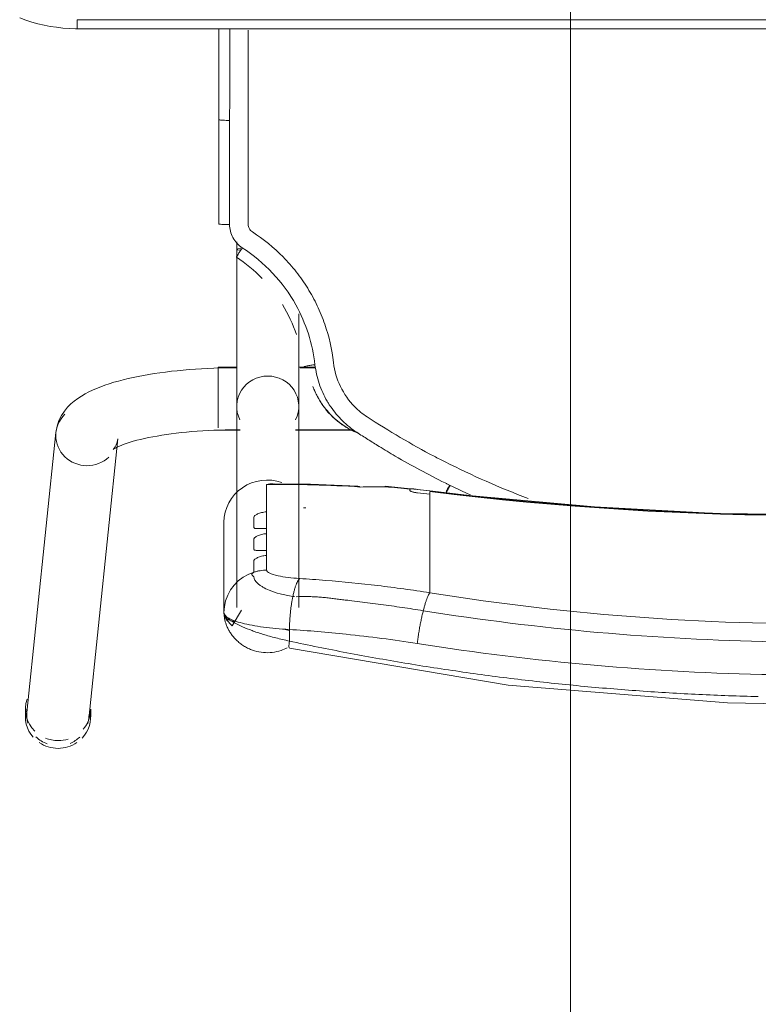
# Model space of a CAD drawing. Header units: metres. Extents: x 2.9 to 42.3, y -72.9 to -49.3.
# Tile 118 of 256: x 5.832 to 6.078, y -61.451 to -61.122. Entities that reach past the tile are written whole.
import ezdxf

# ---------------------------------------------------------------- set-up
doc = ezdxf.new("R2010")
doc.units = ezdxf.units.M
doc.layers.add('G-ANNO-SYMB', color=7, linetype='Continuous', lineweight=9)
doc.layers.add('I-FURN', color=7, linetype='Continuous', lineweight=18)

# ---------------------------------------------------------------- blocks, each defined once
blk = doc.blocks.new('ConjuntoParaAlunoTamanho6 - CJA06_ConjuntoParaAlunoTamanho6-V28-2PAV')
at = {"layer": 'I-FURN', "color": 253, "true_color": 0xaaaaaa}
for p, q in [((0.24321, 0.29526), (0.23354, 0.20182)), ((0.24254, 0.29456), (0.24254, 0.29197)), ((0.25413, 0.19969), (0.2638, 0.29312)), ((0.2643, 0.29197), (0.2643, 0.29456)), ((0.1981, 0.22964), (0.1981, 0.25969)), ((0.17315, 0.25812), (0.17315, 0.19097)), ((0.19385, 0.19097), (0.19385, 0.25812)), ((0.12943, 0.2438), (0.12943, 0.25317)), ((0.17457, 0.25441), (0.17513, 0.25435)), ((0.1959, 0.25221), (0.19685, 0.25395)), ((0.19685, 0.25395), (0.19754, 0.2558)), ((0.19471, 0.25062), (0.1959, 0.25221)), ((0.12943, 0.24214), (0.12943, 0.2438)), ((0.12943, 0.24214), (0.12943, 0.23653)), ((0.18386, 0.23904), (0.18386, 0.24073)), ((0.12943, 0.23653), (0.12943, 0.23486)), ((0.12943, 0.23486), (0.12943, 0.22925)), ((0.18386, 0.23176), (0.18386, 0.23345)), ((0.12943, 0.22759), (0.12943, 0.22925)), ((0.12943, 0.22759), (0.12943, 0.22197)), ((0.18386, 0.21701), (0.18386, 0.22617)), ((0.12943, 0.22031), (0.12943, 0.22197)), ((0.12946, 0.21915), (0.14434, 0.21757)), ((0.17944, 0.21689), (0.18173, 0.21678)), ((0.17429, 0.19894), (0.15474, 0.19894)), ((0.17429, 0.19879), (0.15494, 0.19879)), ((0.2, 0.19894), (0.19271, 0.19894)), ((0.19385, 0.19879), (0.19271, 0.19879)), ((0.19385, 0.19845), (0.19385, 0.19879)), ((0.19385, 0.19764), (0.19385, 0.19845)), ((0.2, 0.1938), (0.2, 0.19814)), ((0.19385, 0.1916), (0.19385, 0.19367)), ((0.2, 0.18573), (0.2, 0.19364)), ((0.19385, 0.18582), (0.19385, 0.18688)), ((0.19385, 0.18371), (0.19385, 0.18582)), ((0.2, 0.17794), (0.2, 0.1856)), ((0.16757, 0.17809), (0.17268, 0.17809)), ((0.1676, 0.17794), (0.17323, 0.17794)), ((0.19377, 0.17794), (0.2, 0.17794)), ((0.19385, 0.17809), (0.19385, 0.18059)), ((0.19385, 0.13604), (0.19385, 0.13857)), ((0.19983, 0.13021), (0.19982, 0.0953)), ((0.19982, 0.06497), (0.19982, 0.0953)), ((0.247, 0.06497), (-0.247, 0.06497)), ((0.247, 0.06497), (-0.247, 0.06497)), ((0.247, 0.06497), (0.247, 0.06197))]:
    blk.add_line(p, q, dxfattribs=at)
at = {"layer": 'I-FURN', "color": 253, "true_color": 0xaaaaaa, "flags": 128}
for points in [[(0.17623, 0.27161), (0.10331, 0.28398), (0.03018, 0.28985), (0.0001, 0.2904)], [(0.17627, 0.2654), (0.17627, 0.26637), (0.17627, 0.26734), (0.17627, 0.26831), (0.17627, 0.26928)], [(0.1981, 0.25971), (0.19792, 0.26092), (0.19739, 0.26208), (0.1954, 0.2642), (0.19227, 0.25896)], [(0.19754, 0.2558), (0.19796, 0.25773), (0.1981, 0.25969)], [(0.1981, 0.25971), (0.1981, 0.2522), (0.1981, 0.24468)], [(0.1981, 0.22964), (0.1981, 0.23715), (0.1981, 0.24467), (0.1981, 0.25218), (0.1981, 0.25969)], [(0.19172, 0.24799), (0.19331, 0.2492), (0.19471, 0.25062)], [(0.1881, 0.24628), (0.18997, 0.24701), (0.19172, 0.24799)], [(0.18386, 0.24073), (0.18386, 0.24195), (0.18386, 0.24317), (0.18386, 0.24439), (0.18386, 0.24561)], [(0.1881, 0.24628), (0.1881, 0.24532), (0.1881, 0.24435), (0.1881, 0.24339), (0.1881, 0.24243)], [(0.18386, 0.23345), (0.18386, 0.23485), (0.18386, 0.23624), (0.18386, 0.23764), (0.18386, 0.23904)], [(0.1881, 0.23868), (0.1881, 0.2378), (0.1881, 0.23692), (0.1881, 0.23603), (0.1881, 0.23515)], [(0.18386, 0.22617), (0.18386, 0.22757), (0.18386, 0.22897), (0.18386, 0.23036), (0.18386, 0.23176)], [(0.1881, 0.23141), (0.1881, 0.23052), (0.1881, 0.22964), (0.1881, 0.22876), (0.1881, 0.22787)], [(-0.12926, 0.21915), (-0.08865, 0.22342), (-0.0479, 0.2261), (-0.00707, 0.22717), (0.03376, 0.22666), (0.07455, 0.22454), (0.11521, 0.22083), (0.12946, 0.21915)], [(0.12943, 0.21937), (0.12943, 0.21961), (0.12943, 0.21984), (0.12943, 0.22007), (0.12943, 0.22031)], [(0.1361, 0.21901), (0.1361, 0.21893), (0.1361, 0.21886), (0.1361, 0.21878), (0.1361, 0.2187)], [(0.15351, 0.21761), (0.16928, 0.2169), (0.18131, 0.21677)], [(0.18173, 0.21678), (0.18279, 0.21686), (0.18386, 0.21701)], [(0.23507, 0.20536), (0.23501, 0.20531), (0.23482, 0.20518), (0.23451, 0.20499), (0.23408, 0.20476), (0.23355, 0.20449), (0.23291, 0.2042), (0.23217, 0.20389), (0.23133, 0.20358), (0.23041, 0.20326), (0.22941, 0.20294), (0.22832, 0.20262), (0.22717, 0.2023), (0.22594, 0.20199), (0.22464, 0.20169), (0.22328, 0.2014), (0.22186, 0.20112), (0.22039, 0.20086), (0.21886, 0.2006), (0.21729, 0.20036), (0.21567, 0.20014), (0.214, 0.19993), (0.2123, 0.19973), (0.21057, 0.19956), (0.2088, 0.1994), (0.207, 0.19926), (0.20518, 0.19913), (0.20334, 0.19903), (0.20148, 0.19894), (0.19961, 0.19888), (0.19772, 0.19883), (0.19583, 0.1988), (0.19394, 0.19879), (0.19385, 0.19879)], [(0.23354, 0.20182), (0.23373, 0.20287), (0.23403, 0.20376), (0.23437, 0.20445), (0.23469, 0.20492), (0.23492, 0.20521), (0.23505, 0.20534), (0.23507, 0.20536)], [(0.25413, 0.19969), (0.25375, 0.19762), (0.25311, 0.19572), (0.25226, 0.19403), (0.25129, 0.19256), (0.25023, 0.19128), (0.24913, 0.19017), (0.24799, 0.18919), (0.24683, 0.18832), (0.24563, 0.18753), (0.24441, 0.18681), (0.24316, 0.18615), (0.24188, 0.18553), (0.24055, 0.18496), (0.23919, 0.18441), (0.23778, 0.1839), (0.23633, 0.18341), (0.23483, 0.18295), (0.2333, 0.18251), (0.23171, 0.1821), (0.23008, 0.1817), (0.22841, 0.18133), (0.2267, 0.18098), (0.22495, 0.18064), (0.22315, 0.18033), (0.22132, 0.18004), (0.21946, 0.17976), (0.21756, 0.17951), (0.21562, 0.17928), (0.21366, 0.17906), (0.21168, 0.17887), (0.20967, 0.1787), (0.20763, 0.17855), (0.20558, 0.17842), (0.20352, 0.17831), (0.20144, 0.17823), (0.19935, 0.17816), (0.19725, 0.17811), (0.19515, 0.17809), (0.19385, 0.17809)], [(0.17315, 0.16015), (0.17315, 0.162), (0.17315, 0.16382), (0.17315, 0.1656), (0.17315, 0.16735), (0.17315, 0.16905), (0.17315, 0.17071), (0.17315, 0.17233), (0.17315, 0.1739), (0.17315, 0.17541), (0.17315, 0.17687), (0.17315, 0.17828), (0.17315, 0.17963), (0.17315, 0.18092), (0.17315, 0.18215), (0.17315, 0.18331), (0.17315, 0.18441), (0.17315, 0.18544), (0.17315, 0.1864), (0.17315, 0.18729), (0.17315, 0.1881), (0.17315, 0.18885), (0.17315, 0.18951), (0.17315, 0.19011), (0.17315, 0.19062), (0.17315, 0.19097)], [(0.19385, 0.19097), (0.19385, 0.19051), (0.19385, 0.18998), (0.19385, 0.18937), (0.19385, 0.18869), (0.19385, 0.18793), (0.19385, 0.1871), (0.19385, 0.18619), (0.19385, 0.18522), (0.19385, 0.18417), (0.19385, 0.18306), (0.19385, 0.18188), (0.19385, 0.18064), (0.19385, 0.17934), (0.19385, 0.17798), (0.19385, 0.17656), (0.19385, 0.17508), (0.19385, 0.17355), (0.19385, 0.17198), (0.19385, 0.17035), (0.19385, 0.16868), (0.19385, 0.16696), (0.19385, 0.16521), (0.19385, 0.16342), (0.19385, 0.16159), (0.19385, 0.15974), (0.19385, 0.15785), (0.19385, 0.15594), (0.19385, 0.15401), (0.19385, 0.15206), (0.19385, 0.15009), (0.19385, 0.14811), (0.19385, 0.14612), (0.19385, 0.14413), (0.19385, 0.14213), (0.19385, 0.14013), (0.19385, 0.13857)], [(0.16841, 0.18432), (0.16841, 0.18434), (0.16841, 0.18435), (0.16841, 0.18437), (0.16841, 0.18438)], [(0.19623, 0.13025), (0.19623, 0.12639), (0.19623, 0.12254), (0.19623, 0.11868), (0.19623, 0.11483), (0.19623, 0.11097), (0.19623, 0.10712), (0.19623, 0.10327), (0.19623, 0.09941), (0.19623, 0.09556)], [(0.2662, 0.06136), (0.26421, 0.06209), (0.2622, 0.06274), (0.26015, 0.06331), (0.25809, 0.06379), (0.25601, 0.0642), (0.25391, 0.06451), (0.25181, 0.06475), (0.24969, 0.0649), (0.24757, 0.06496), (0.247, 0.06497)], [(0.247, 0.06197), (0.1235, 0.06197), (0, 0.06197), (-0.1235, 0.06197), (-0.247, 0.06197)], [(-0.247, 0.06197), (-0.1235, 0.06197), (0, 0.06197), (0.1235, 0.06197), (0.247, 0.06197)]]:
    blk.add_lwpolyline(points, dxfattribs=at)
at = {"layer": 'I-FURN', "color": 253, "true_color": 0xaaaaaa}
for centre, major_axis, ratio, start_param, end_param in [((0.25351, 0.29419), (-0.01029, 0.00107), 0.967158, 5.223081, 5.597593), ((0.25342, 0.29456), (0.01088, 0), 0.965926, 1.570796, 2.182166), ((0.25342, 0.29197), (0.01088, 0), 0.965926, 1.581694, 1.883969), ((0.25342, 0.29456), (-0.01088, 0), 0.965926, 4.098128, 4.712389), ((0.25342, 0.29197), (0.01088, 0), 0.965926, 1.176355, 1.570796), ((0.25351, 0.29419), (-0.01029, 0.00107), 0.967158, 4.026797, 4.46746), ((0.25342, 0.29456), (0.01088, 0), 0.965926, 2.404321, 3.312013), ((0.25342, 0.29197), (0.01088, 0), 0.965926, 5.959867, 7.062609), ((0.25342, 0.29456), (0.01088, 0), 0.965926, 6.052088, 6.985956), ((0.25342, 0.29197), (0.01088, 0), 0.965926, 2.446266, 3.141593), ((0.25351, 0.29419), (-0.01029, 0.00107), 0.967158, 6.102343, 6.382991), ((0.25351, 0.29419), (-0.01029, 0.00107), 0.967158, 3.141593, 3.502975), ((0.0001, -0.77117), (1.0209, 0), 0.978148, 1.443771, 1.697822), ((0.0001, -0.77159), (1.0211, 0), 0.978148, 1.443771, 1.697822), ((0.1837, 0.22964), (0.0144, 0), 0.978148, 4.362105, 6.283185), ((0.17947, 0.60128), (0.385, 0), 0.978148, 4.689765, 4.691852), ((0.17947, 0.60356), (0.395, 0), 0.978148, 4.585364, 4.595996), ((0.17947, 0.60221), (0.3948, 0), 0.978148, 4.585364, 4.595936), ((0.17947, 0.60263), (0.395, 0), 0.978148, 4.602237, 4.623287), ((0.14521, 0.22754), (0.00087, 0.00996), 0.018501, 2.93296, 3.325659), ((0.17947, 0.60336), (0.395, 0), 0.978148, 4.644485, 4.723499), ((0.24383, 0.20075), (-0.01029, 0.00107), 0.967158, 4.812195, 5.597593), ((0.24383, 0.20075), (-0.01029, 0.00107), 0.967158, 3.241398, 4.812195), ((0.24383, 0.20075), (-0.01029, 0.00107), 0.967158, 2.456, 3.241398), ((0.1835, 0.19097), (0.01035, 0), 0.978148, 2.686587, 4.712389), ((0.1835, 0.19097), (0.01035, 0), 0.978148, 4.712389, 6.738191), ((0.1835, 0.13857), (0.01035, 0), 0.069756, 5.759587, 6.776353)]:
    blk.add_ellipse(centre, major_axis=major_axis, ratio=ratio, start_param=start_param, end_param=end_param, dxfattribs=at)
for points in [[(0.03973, 0.28708), (0.03313, 0.2874), (0.02653, 0.28763), (0.01992, 0.28779)], [(0.0595, 0.28591), (0.05292, 0.28638), (0.04633, 0.28677), (0.03973, 0.28708)], [(0.07921, 0.28427), (0.07265, 0.28489), (0.06608, 0.28544), (0.0595, 0.28591)], [(0.09885, 0.28217), (0.09232, 0.28294), (0.08577, 0.28365), (0.07921, 0.28427)], [(0.11839, 0.27961), (0.11189, 0.28054), (0.10538, 0.28139), (0.09885, 0.28217)], [(0.13782, 0.27661), (0.13136, 0.27768), (0.12489, 0.27868), (0.11839, 0.27961)], [(0.15712, 0.27316), (0.15071, 0.27438), (0.14427, 0.27553), (0.13782, 0.27661)], [(0.17627, 0.26928), (0.16991, 0.27065), (0.16353, 0.27194), (0.15712, 0.27316)], [(0.13164, 0.25914), (0.13175, 0.25959), (0.13198, 0.26053), (0.13231, 0.26203), (0.13262, 0.26359), (0.13292, 0.2652), (0.1332, 0.26684), (0.13344, 0.26848), (0.13359, 0.26956), (0.13366, 0.2701)], [(0.17627, 0.26928), (0.17633, 0.26966), (0.17642, 0.27037), (0.17644, 0.2712), (0.17636, 0.27149), (0.1763, 0.27156)], [(0.17513, 0.25435), (0.1752, 0.25471), (0.17534, 0.25544), (0.17553, 0.25659), (0.17571, 0.25778), (0.17586, 0.25902), (0.17599, 0.26028), (0.1761, 0.26156), (0.17618, 0.26285), (0.17624, 0.26413), (0.17626, 0.26498), (0.17627, 0.2654)], [(0.1981, 0.25969), (0.1981, 0.26035), (0.19703, 0.26165), (0.19239, 0.26338), (0.18523, 0.2647), (0.17934, 0.26523), (0.17627, 0.2654)], [(0.17811, 0.26528), (0.17751, 0.26545), (0.1769, 0.26561), (0.17629, 0.26577)], [(0.12943, 0.25317), (0.12952, 0.25327), (0.1297, 0.25353), (0.13, 0.25409), (0.13031, 0.25481), (0.13064, 0.25568), (0.13097, 0.2567), (0.1313, 0.25786), (0.13153, 0.2587), (0.13164, 0.25914)], [(0.17285, 0.2484), (0.17297, 0.2485), (0.1732, 0.24877), (0.17355, 0.24934), (0.17389, 0.25006), (0.17423, 0.25093), (0.17455, 0.25195), (0.17485, 0.25308), (0.17504, 0.25392), (0.17513, 0.25435)], [(0.18386, 0.24561), (0.18422, 0.24561), (0.18494, 0.24565), (0.18601, 0.24578), (0.18707, 0.24599), (0.18776, 0.24617), (0.1881, 0.24628)], [(0.12434, 0.2095), (0.11529, 0.21408), (0.10607, 0.21814), (0.09666, 0.22168)], [(0.11594, 0.2205), (0.11821, 0.21947), (0.12046, 0.21841), (0.1227, 0.21732)], [(0.1227, 0.21732), (0.12291, 0.21776), (0.12336, 0.21866), (0.12377, 0.21945), (0.12395, 0.2198)], [(0.12436, 0.21651), (0.12408, 0.21665), (0.12353, 0.21692), (0.12297, 0.21719), (0.1227, 0.21732)], [(0.12334, 0.21813), (0.12319, 0.21783), (0.12304, 0.21753), (0.12289, 0.21723)], [(0.12395, 0.21936), (0.12377, 0.21898), (0.12356, 0.21856), (0.12335, 0.21813)], [(0.1336, 0.21981), (0.13377, 0.21979), (0.1341, 0.21974), (0.13456, 0.21967), (0.13499, 0.21957), (0.13538, 0.21946), (0.13569, 0.21935), (0.13593, 0.21923), (0.13606, 0.21912), (0.1361, 0.21905), (0.1361, 0.21901)], [(0.1361, 0.2187), (0.1361, 0.21868), (0.13609, 0.21865), (0.13607, 0.21862), (0.13605, 0.2186)], [(0.14432, 0.21779), (0.14576, 0.21776), (0.1486, 0.21775), (0.15133, 0.21782), (0.15267, 0.21788)], [(0.15267, 0.21788), (0.1532, 0.21758), (0.15369, 0.21752), (0.15417, 0.21772)], [(0.14098, 0.20758), (0.13826, 0.20916), (0.13276, 0.21224), (0.12717, 0.21512), (0.12436, 0.21651)], [(0.12798, 0.20762), (0.12738, 0.20794), (0.12617, 0.20857), (0.12495, 0.20919), (0.12434, 0.2095)], [(0.1504, 0.19445), (0.14673, 0.19684), (0.13935, 0.20142), (0.13181, 0.20561), (0.12798, 0.20762)], [(0.14635, 0.20432), (0.14546, 0.20487), (0.14368, 0.20597), (0.14188, 0.20704), (0.14098, 0.20758)], [(0.15378, 0.19963), (0.15256, 0.20043), (0.1501, 0.202), (0.14762, 0.20355), (0.14638, 0.20431)], [(0.15863, 0.1971), (0.15703, 0.19822), (0.15531, 0.19916), (0.1535, 0.1999)], [(0.15374, 0.19972), (0.15472, 0.19931), (0.15575, 0.19881), (0.1568, 0.1982)], [(0.1625, 0.1911), (0.16134, 0.1928), (0.15869, 0.19594), (0.1555, 0.19851), (0.15378, 0.19963)], [(0.15448, 0.19112), (0.15386, 0.19174), (0.15256, 0.19292), (0.15114, 0.19396), (0.1504, 0.19445)], [(0.16156, 0.17636), (0.16124, 0.17915), (0.15968, 0.18454), (0.15645, 0.18912), (0.15448, 0.19112)], [(0.16371, 0.18924), (0.16352, 0.18955), (0.16313, 0.19018), (0.16271, 0.1908), (0.1625, 0.1911)], [(0.16501, 0.19076), (0.16537, 0.19026), (0.16604, 0.18925), (0.16695, 0.18767), (0.16775, 0.18603), (0.1682, 0.1849), (0.16841, 0.18432)], [(0.16774, 0.17706), (0.1675, 0.1792), (0.16656, 0.18343), (0.16479, 0.18738), (0.16371, 0.18924)], [(0.17146, 0.1778), (0.17147, 0.17776), (0.17128, 0.17766), (0.17046, 0.17746), (0.16921, 0.17725), (0.16823, 0.17712), (0.16774, 0.17706)], [(0.1786, 0.15703), (0.17667, 0.16018), (0.1751, 0.16355), (0.1739, 0.16704)], [(0.19391, 0.14119), (0.19084, 0.14321), (0.18795, 0.1456), (0.18537, 0.14827)], [(0.19199, 0.13805), (0.19225, 0.13846), (0.19278, 0.13928), (0.19344, 0.14033), (0.19385, 0.14103), (0.19393, 0.14119), (0.19391, 0.14119)], [(0.19623, 0.13025), (0.19622, 0.13104), (0.19604, 0.13255), (0.19519, 0.13473), (0.19383, 0.13663), (0.19265, 0.13762), (0.19199, 0.13805)], [(0.19, 0.13025), (0.19, 0.1305), (0.18994, 0.13099), (0.18966, 0.1317), (0.18922, 0.13231), (0.18884, 0.13263), (0.18863, 0.13277)], [(0.19, 0.09555), (0.19, 0.09868), (0.19, 0.10482), (0.19, 0.11314), (0.19, 0.12173), (0.19, 0.1274), (0.19, 0.13025)], [(0.19982, 0.1302), (0.19984, 0.13021), (0.19969, 0.13022), (0.19891, 0.13024), (0.1977, 0.13025), (0.19672, 0.13025), (0.19623, 0.13025)], [(0.19982, 0.1302), (0.19982, 0.12729), (0.19982, 0.12438), (0.19982, 0.12147)], [(0.19982, 0.09529), (0.19982, 0.1011), (0.19982, 0.11273), (0.19982, 0.12438), (0.19982, 0.1302)], [(0.19982, 0.11273), (0.19982, 0.10691), (0.19982, 0.1011), (0.19982, 0.09528)], [(0.19623, 0.09556), (0.19662, 0.09556), (0.19701, 0.09556), (0.19738, 0.09555)], [(0.19738, 0.09555), (0.19775, 0.09554), (0.1981, 0.09553), (0.19841, 0.09551)], [(0.19982, 0.0953), (0.19982, 0.0953), (0.19982, 0.09529), (0.19982, 0.09529)], [(0.19982, 0.06497), (0.19982, 0.07507), (0.19982, 0.08518), (0.19982, 0.09529)], [(0.19982, 0.07534), (0.19982, 0.07188), (0.19982, 0.06842), (0.19982, 0.06497)]]:
    blk.add_open_spline(points, degree=3, dxfattribs=at)
for points, knots in [([(-0.13346, 0.2701), (-0.0847, 0.2778), (0.00519, 0.28415), (0.09466, 0.27626), (0.13366, 0.2701)], [-1, -1, -1, -1, -0.444444, 0, 0, 0, 0]), ([(0.17699, 0.27153), (0.17765, 0.27187), (0.17927, 0.27255), (0.18196, 0.27315), (0.18496, 0.2732), (0.18741, 0.27274), (0.18905, 0.27216), (0.18996, 0.27176), (0.19062, 0.27143), (0.19127, 0.27106), (0.19212, 0.27051), (0.19313, 0.26973), (0.19423, 0.2687), (0.19516, 0.26763), (0.19594, 0.26656), (0.1966, 0.26547), (0.19712, 0.26439), (0.19752, 0.26334), (0.1978, 0.26234), (0.19804, 0.26108), (0.1981, 0.26023), (0.1981, 0.25971)], [0.3275759, 0.3275759, 0.3275759, 0.3275759, 0.375, 0.4375, 0.5, 0.5625, 0.59375, 0.609375, 0.625, 0.640625, 0.65625, 0.6875, 0.71875, 0.75, 0.78125, 0.8125, 0.84375, 0.875, 0.90625, 0.9375, 1, 1, 1, 1]), ([(-0.13144, 0.25914), (-0.08343, 0.26683), (0.00512, 0.27318), (0.09323, 0.26529), (0.13164, 0.25914)], [-1, -1, -1, -1, -0.444444, 0, 0, 0, 0]), ([(0.13366, 0.2701), (0.14155, 0.26885), (0.15578, 0.26699), (0.16997, 0.2658), (0.17627, 0.2654)], [-1, -1, -1, -1, -0.444444, 0, 0, 0, 0]), ([(0.17627, 0.26928), (0.1778, 0.26895), (0.18084, 0.26823), (0.1851, 0.26704), (0.18885, 0.26578), (0.19302, 0.26411), (0.19708, 0.26187), (0.1981, 0.26034), (0.1981, 0.25971)], [0, 0, 0, 0, 0.125, 0.25, 0.375, 0.5, 0.75, 1, 1, 1, 1]), ([(0.12943, 0.25317), (0.08224, 0.26075), (-0.00484, 0.26702), (-0.09148, 0.25924), (-0.12923, 0.25317)], [-1, -1, -1, -1, -0.444444, 0, 0, 0, 0]), ([(0.19589, 0.26257), (0.19565, 0.26263), (0.19517, 0.26271), (0.1947, 0.26267), (0.19448, 0.26263)], [0.3140409, 0.3140409, 0.3140409, 0.3140409, 0.375, 0.4333514, 0.4333514, 0.4333514, 0.4333514]), ([(0.1981, 0.25971), (0.1981, 0.26024), (0.19787, 0.26101), (0.19723, 0.26183), (0.19682, 0.26214), (0.1966, 0.26226)], [0, 0, 0, 0, 0.125, 0.1875, 0.25, 0.25, 0.25, 0.25]), ([(0.13164, 0.25914), (0.13399, 0.25877), (0.13871, 0.25805), (0.14577, 0.25706), (0.15166, 0.25629), (0.15577, 0.2558), (0.15812, 0.25552), (0.15988, 0.25532), (0.16163, 0.25511), (0.16339, 0.25489), (0.16514, 0.25469), (0.16691, 0.25455), (0.16868, 0.25447), (0.17104, 0.2544), (0.17282, 0.25442), (0.17401, 0.25447)], [0, 0, 0, 0, 0.166667, 0.333333, 0.5, 0.583333, 0.625, 0.666667, 0.708333, 0.75, 0.791667, 0.833333, 0.875, 0.916667, 1, 1, 1, 1]), ([(0.12943, 0.25317), (0.13522, 0.25225), (0.14681, 0.25064), (0.16129, 0.24919), (0.16997, 0.24858), (0.17285, 0.2484)], [0, 0, 0, 0, 0.4, 0.8, 1, 1, 1, 1]), ([(0.17513, 0.25435), (0.17661, 0.25414), (0.17948, 0.25358), (0.18284, 0.25246), (0.1849, 0.25145), (0.18608, 0.25069), (0.18754, 0.24953), (0.18812, 0.24854), (0.1881, 0.24778)], [0, 0, 0, 0, 0.2, 0.4, 0.55, 0.625, 0.7, 1, 1, 1, 1]), ([(0.17285, 0.2484), (0.17555, 0.24823), (0.17966, 0.24775), (0.18317, 0.24668), (0.18386, 0.24597), (0.18386, 0.24561)], [0, 0, 0, 0, 0.444444, 0.722222, 1, 1, 1, 1]), ([(0.1881, 0.24778), (0.18821, 0.24772), (0.18836, 0.24763), (0.18849, 0.24751), (0.18856, 0.24744), (0.1886, 0.24738), (0.18864, 0.24733), (0.1887, 0.24726), (0.18876, 0.24718), (0.1888, 0.24708), (0.18879, 0.247), (0.18877, 0.24693), (0.18873, 0.24686), (0.18866, 0.24676), (0.1885, 0.24657), (0.18828, 0.2464), (0.1881, 0.24628)], [0, 0, 0, 0, 0.166667, 0.25, 0.291667, 0.333333, 0.375, 0.416667, 0.5, 0.583333, 0.625, 0.666667, 0.708333, 0.75, 0.833333, 1, 1, 1, 1]), ([(0.1881, 0.24243), (0.1881, 0.24236), (0.18804, 0.24222), (0.18782, 0.24198), (0.18743, 0.2417), (0.18691, 0.24142), (0.18629, 0.24117), (0.18532, 0.24088), (0.18448, 0.24075), (0.18386, 0.24073)], [0, 0, 0, 0, 0.125, 0.25, 0.375, 0.5, 0.625, 0.75, 1, 1, 1, 1]), ([(0.18386, 0.23904), (0.18448, 0.23902), (0.18532, 0.23903), (0.18629, 0.23904), (0.18691, 0.23904), (0.18743, 0.23902), (0.18782, 0.23896), (0.18804, 0.23885), (0.1881, 0.23875), (0.1881, 0.23868)], [0, 0, 0, 0, 0.25, 0.375, 0.5, 0.625, 0.75, 0.875, 1, 1, 1, 1]), ([(0.1881, 0.23515), (0.1881, 0.23508), (0.18804, 0.23494), (0.18782, 0.2347), (0.18743, 0.23442), (0.18691, 0.23414), (0.18629, 0.23389), (0.18532, 0.2336), (0.18448, 0.23348), (0.18386, 0.23345)], [0, 0, 0, 0, 0.125, 0.25, 0.375, 0.5, 0.625, 0.75, 1, 1, 1, 1]), ([(0.18386, 0.23176), (0.18448, 0.23175), (0.18532, 0.23175), (0.18629, 0.23176), (0.18691, 0.23176), (0.18743, 0.23174), (0.18782, 0.23168), (0.18804, 0.23158), (0.1881, 0.23147), (0.1881, 0.23141)], [0, 0, 0, 0, 0.25, 0.375, 0.5, 0.625, 0.75, 0.875, 1, 1, 1, 1]), ([(0.1881, 0.22787), (0.1881, 0.22781), (0.18804, 0.22767), (0.18782, 0.22742), (0.18743, 0.22714), (0.18691, 0.22687), (0.18629, 0.22661), (0.18532, 0.22633), (0.18448, 0.2262), (0.18386, 0.22617)], [0, 0, 0, 0, 0.125, 0.25, 0.375, 0.5, 0.625, 0.75, 1, 1, 1, 1]), ([(0.13605, 0.2186), (0.13602, 0.21857), (0.13593, 0.21853), (0.13575, 0.2185), (0.13549, 0.21849), (0.13508, 0.2185), (0.13445, 0.21856), (0.1339, 0.21862), (0.1336, 0.21866)], [0, 0, 0, 0, 0.125, 0.25, 0.375, 0.5, 0.75, 1, 1, 1, 1]), ([(0.15683, 0.19818), (0.15764, 0.19771), (0.15919, 0.19669), (0.16207, 0.19434), (0.16393, 0.19226), (0.16501, 0.19076)], [0, 0, 0, 0, 0.25, 0.5, 1, 1, 1, 1]), ([(0.16841, 0.18438), (0.16796, 0.18563), (0.16686, 0.18807), (0.16383, 0.19273), (0.16081, 0.19558), (0.15863, 0.1971)], [0, 0, 0, 0, 0.25, 0.5, 1, 1, 1, 1]), ([(0.18863, 0.13277), (0.18486, 0.13521), (0.17974, 0.13937), (0.17389, 0.14605), (0.17007, 0.15149), (0.1669, 0.15732), (0.16353, 0.16552), (0.16208, 0.17192), (0.16156, 0.17636)], [0, 0, 0, 0, 0.25, 0.375, 0.5, 0.625, 0.75, 1, 1, 1, 1]), ([(0.16774, 0.17706), (0.16854, 0.1701), (0.17345, 0.15474), (0.18461, 0.14281), (0.19199, 0.13805)], [0, 0, 0, 0, 0.444444, 1, 1, 1, 1]), ([(0.19, 0.06548), (0.19, 0.06617), (0.19, 0.06811), (0.19, 0.07088), (0.19, 0.07365), (0.19, 0.07618), (0.19, 0.07838), (0.19, 0.0801), (0.19, 0.08153), (0.19, 0.08284), (0.19, 0.08398), (0.19, 0.08486), (0.19, 0.08558), (0.19, 0.08626), (0.19, 0.0868), (0.19, 0.08716), (0.19, 0.08749), (0.19, 0.08795), (0.19, 0.08848), (0.19, 0.089), (0.19, 0.08963), (0.19, 0.09074), (0.19, 0.09261), (0.19, 0.0945), (0.19, 0.09555)], [0.4659091, 0.4659091, 0.4659091, 0.4659091, 0.4772727, 0.5, 0.5227273, 0.5454545, 0.5681818, 0.5909091, 0.6136364, 0.6363636, 0.6590909, 0.6818182, 0.7045455, 0.7272727, 0.75, 0.7727273, 0.7954545, 0.8181818, 0.8409091, 0.8636364, 0.8863636, 0.9090909, 0.9545455, 1, 1, 1, 1]), ([(0.19618, 0.06498), (0.19616, 0.06721), (0.1961, 0.07741), (0.19616, 0.08755), (0.19623, 0.09556)], [0.8400419, 0.8400419, 0.8400419, 0.8400419, 0.875, 1, 1, 1, 1]), ([(0.19841, 0.09551), (0.19872, 0.09549), (0.19926, 0.09545), (0.19973, 0.09538), (0.19982, 0.09532), (0.19982, 0.0953)], [0.4, 0.4, 0.4, 0.4, 0.6, 0.8, 0.9699288, 0.9699288, 0.9699288, 0.9699288])]:
    blk.add_open_spline(points, degree=3, knots=knots, dxfattribs=at)
blk = doc.blocks.new('4 GRE - ESCOLA DE CINEMA E AUDIOVISUAL CINE REX R07_rvt-1-2PAV')
at = {"layer": 'I-FURN', "color": 253, "lineweight": 18, "true_color": 0xaaaaaa, "rotation": 180}
blk.add_blockref('ConjuntoParaAlunoTamanho6 - CJA06_ConjuntoParaAlunoTamanho6-V28-2PAV', (6.09829, -61.06045), dxfattribs=at)

msp = doc.modelspace()

# ---------------------------------------------------------------- linework, layer by layer
at = {"layer": 'G-ANNO-SYMB'}
msp.add_line((6.01577, -50.45607), (6.01577, -72.71601), dxfattribs=at)

# ---------------------------------------------------------------- block references
at = {"lineweight": 5}
msp.add_blockref('4 GRE - ESCOLA DE CINEMA E AUDIOVISUAL CINE REX R07_rvt-1-2PAV', (0, 0), dxfattribs=at)

doc.saveas('drawing.dxf')
